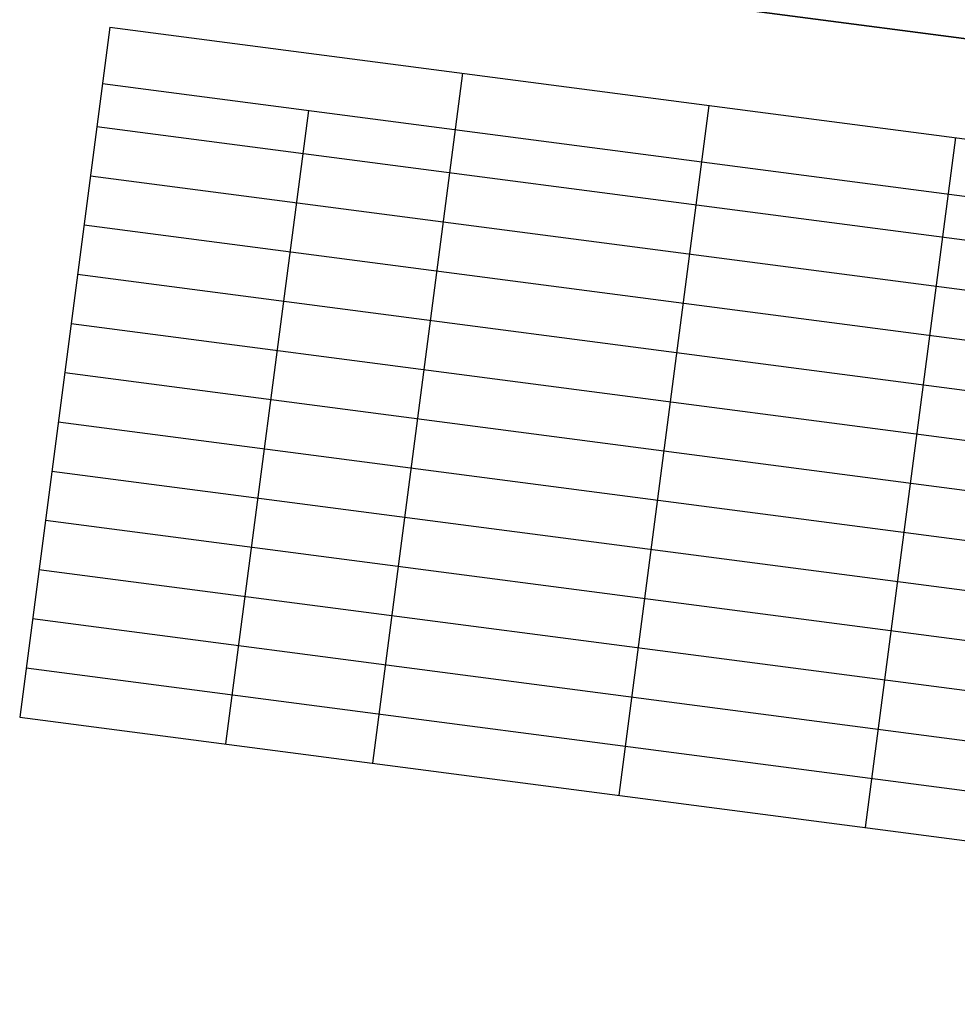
# Model space of a CAD drawing. Header units: metres. Extents: x -11 to 3521450, y 0 to 5943726.
# Tile 25 of 97: x 3520700 to 3520725, y 5943328 to 5943354. Entities that reach past the tile are written whole.
import ezdxf

# ---------------------------------------------------------------- set-up
doc = ezdxf.new("R2010")
doc.units = ezdxf.units.M
doc.layers.add('IBJ_Sonstiges', color=10, linetype='Continuous')
doc.layers.add('T__ANSI', color=50, linetype='Continuous')

msp = doc.modelspace()

# ---------------------------------------------------------------- linework, layer by layer
at = {"layer": 'IBJ_Sonstiges', "extrusion": (4.31589e-07, -5.63916e-08, 1)}
for p, q in [((3520702.3232, 5943353.6238), (3520699.9292, 5943335.3015)), ((3520702.3232, 5943353.6238), (3520760.7154, 5943345.9943, 0)), ((3520711.6909, 5943352.3999, 0), (3520709.2969, 5943334.0775, 0)), ((3520702.1278, 5943352.1282), (3520760.52, 5943344.4986, 0)), ((3520707.5971, 5943351.4135, 0), (3520705.3985, 5943334.5869, 0)), ((3520718.2328, 5943351.5451, 0), (3520715.8388, 5943333.2227, 0)), ((3520701.9784, 5943350.9846), (3520760.3706, 5943343.3551, 0)), ((3520724.7763, 5943350.6901, 0), (3520722.3823, 5943332.3678, 0)), ((3520701.8076, 5943349.6777), (3520760.1998, 5943342.0481, 0)), ((3520701.6369, 5943348.3707), (3520760.029, 5943340.7412, 0)), ((3520701.4661, 5943347.0638), (3520759.8583, 5943339.4343, 0)), ((3520701.2953, 5943345.7569), (3520759.6875, 5943338.1274, 0)), ((3520701.1246, 5943344.45), (3520759.5167, 5943336.8204, 0)), ((3520700.9538, 5943343.143), (3520759.346, 5943335.5135, 0)), ((3520700.7831, 5943341.8361), (3520759.1752, 5943334.2066, 0)), ((3520700.6123, 5943340.5292), (3520759.0045, 5943332.8996, 0)), ((3520700.4415, 5943339.2223), (3520758.8337, 5943331.5927, 0)), ((3520700.2708, 5943337.9153), (3520758.6629, 5943330.2858, 0)), ((3520700.1, 5943336.6084), (3520758.4922, 5943328.9789, 0)), ((3520699.9292, 5943335.3015), (3520758.3214, 5943327.6719, 0))]:
    msp.add_line(p, q, dxfattribs=at)
at = {"layer": 'T__ANSI', "color": 2, "lineweight": 35, "extrusion": (4.31589e-07, -5.63916e-08, 1), "elevation": 1.1843}
msp.add_lwpolyline([(3520717.5341, 5943354.2985), (3520728.1263, 5943352.9146), (3520729.62, 5943364.3461), (3520719.0278, 5943365.7301)], close=True, dxfattribs=at)

doc.saveas('drawing.dxf')
